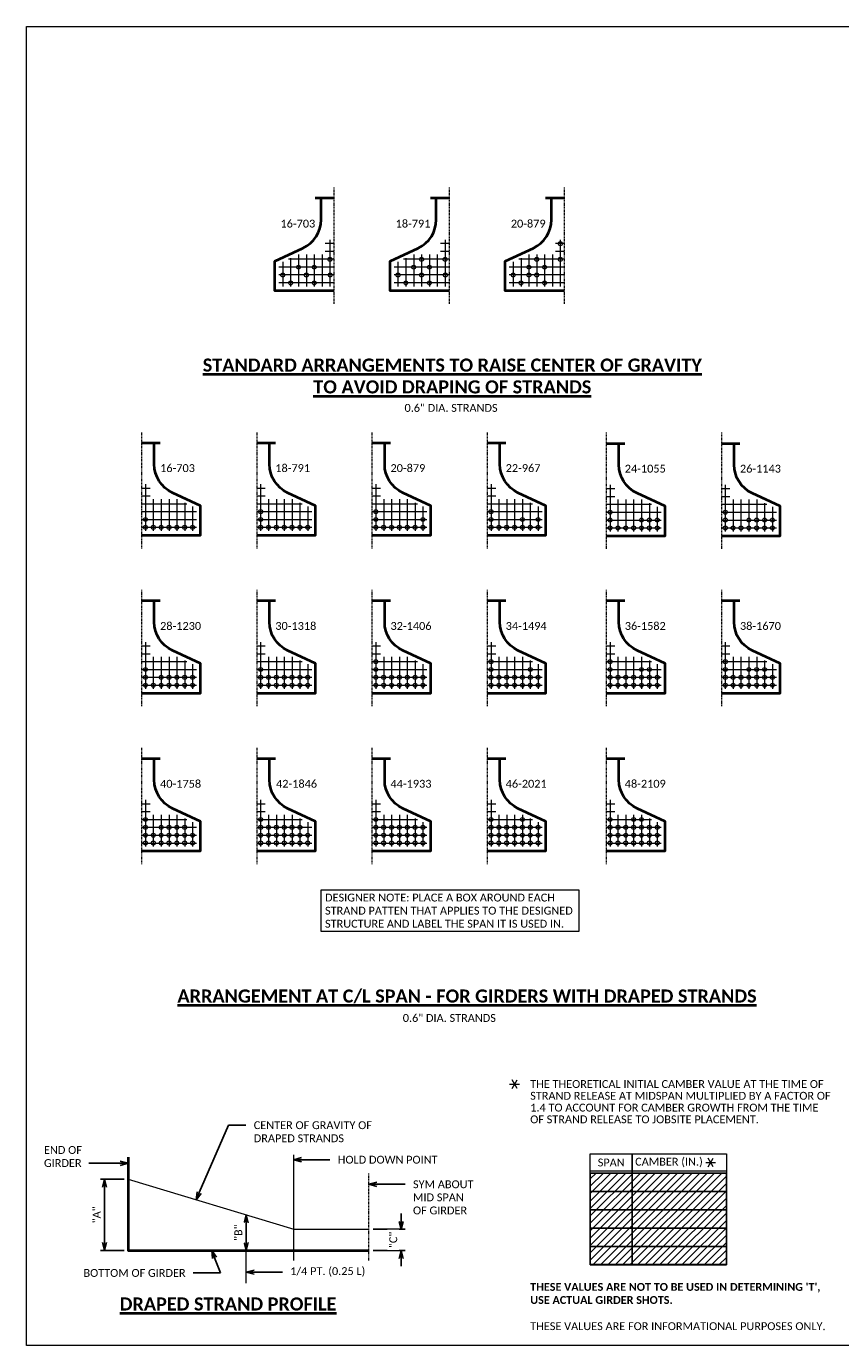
# Model space of a CAD drawing. Extents: x 23 to 1533, y 6 to 258.
# Tile 13 of 15: x 684 to 840, y 6 to 258. Entities that reach past the tile are written whole.
import ezdxf
from ezdxf import colors
from ezdxf.entities.mleader import LeaderData, LeaderLine
from ezdxf.enums import TextEntityAlignment as Align
from ezdxf.math import Vec2, Vec3

# ---------------------------------------------------------------- set-up
doc = ezdxf.new("R2010")
doc.units = 0
doc.header["$MEASUREMENT"] = 0
doc.linetypes.add('Wisdot4', pattern=[0.28125, 0.125, -0.0625, 0.03125, -0.0625])
for name, color, linetype, lineweight in [('B_ANNO', 7, 'Continuous', 18), ('B_ANNO_DIM', 7, 'Continuous', 18), ('B_ANNO_SYMB', 7, 'Continuous', 18), ('B_ANNO_TEXT', 7, 'Continuous', 18), ('B_ANNO_TEXT_TITLE', 7, 'Continuous', 40), ('B_CNTR_GIRD', 2, 'Wisdot4', 18), ('B_CONC_GIRD', 50, 'Continuous', 40), ('B_DETAIL', 7, 'Continuous', 18), ('B_STEEL', 92, 'Continuous', 18)]:
    doc.layers.add(name, color=color, linetype=linetype, lineweight=lineweight)
doc.layers.add('B_ANNO_DESIGN_NOTES', color=1, linetype='Continuous', lineweight=18, true_color=0xff0000)
doc.layers.add('B_ANNO_NOPLOT', color=47, linetype='Continuous', lineweight=18, plot=False)
doc.styles.add('Annotative', font='calibri.ttf', dxfattribs={"height": 0.0625})
doc.styles.get("Standard").update_dxf_attribs({"font": 'calibri.ttf'})
doc.styles.add('Title', font='calibrib.ttf', dxfattribs={"height": 0.125})
doc.dimstyles.new('Annotative', dxfattribs={"dimscale": 0, "dimtxt": 0.0625, "dimasz": 0.0625, "dimexe": 0.03125, "dimexo": 0.03125, "dimgap": 0.03125, "dimtad": 1, "dimdec": 3, "dimzin": 3, "dimdsep": 46, "dimlunit": 4, "dimtxsty": 'Standard', "dimblk": 'OPEN30', "dimcen": 0.03125, "dimaunit": 1, "dimadec": 0, "dimazin": 3, "dimtfac": 0.75, "dimtdec": 3, "dimtofl": 0, "dimtmove": 0, "dimatfit": 3, "dimldrblk": 'OPEN30', "dimfxl": 1, "dimtfill": 1, "dimfrac": 1, "dimtolj": 1, "dimtzin": 0, "dimarcsym": 0})

# ---------------------------------------------------------------- blocks, each defined once
blk = doc.blocks.new('*T43')
at = {"layer": 'B_ANNO', "color": 0, "linetype": 'ByBlock', "lineweight": -2, "transparency": 16777216}
for p, q in [((0, 0), (26, 0)), ((0, 0), (0, -17.5)), ((8, 0), (8, -17.5)), ((26, 0), (26, -17.5)), ((0, -3.5), (26, -3.5)), ((0, -7), (26, -7)), ((0, -10.5), (26, -10.5)), ((0, -14), (26, -14)), ((0, -17.5), (26, -17.5))]:
    blk.add_line(p, q, dxfattribs=at)
blk = doc.blocks.new('_Open30')
at = {"color": 0, "linetype": 'ByBlock', "lineweight": -2}
for p, q in [((-1, 0.27), (0, 0)), ((0, 0), (-1, -0.27)), ((0, 0), (-1, 0))]:
    blk.add_line(p, q, dxfattribs=at)
blk = doc.blocks.new('*D47')
at = {"layer": 'B_ANNO_DIM', "color": 0, "lineweight": -2, "transparency": 16777216}
for p, q in [((18.67, 31.79), (14.17, 31.79)), ((14.92, 19.67), (14.92, 30.29)), ((18.67, 18.17), (14.17, 18.17))]:
    blk.add_line(p, q, dxfattribs=at)
at = {"layer": 'Defpoints', "color": 0, "transparency": 16777216}
for p in [(14.92, 31.79), (19.42, 31.79), (19.42, 18.17)]:
    blk.add_point(p, dxfattribs=at)
at = {"layer": 'B_ANNO_DIM', "color": 0, "lineweight": -2, "transparency": 16777216, "xscale": 1.5, "yscale": 1.5, "zscale": 1.5}
for p, rotation in [((14.92, 31.79), 90), ((14.92, 18.17), 270)]:
    blk.add_blockref('_Open30', p, dxfattribs=dict(at, rotation=rotation))
at = {"layer": 'B_ANNO_DIM', "color": 0, "transparency": 16777216, "insert": (13.41, 24.98), "char_height": 1.5, "attachment_point": 5, "rotation": 90, "bg_fill": 3, "box_fill_scale": 1.25, "bg_fill_color": 256, "bg_fill_true_color": 13158600, "bg_fill_transparency": 0}
blk.add_mtext('\\A1;"A"', dxfattribs=at)
blk = doc.blocks.new('*D48')
at = {"layer": 'B_ANNO_DIM', "color": 0, "lineweight": -2, "transparency": 16777216}
for p, q in [((71.59, 23.72), (71.59, 25.22)), ((66.21, 22.22), (72.34, 22.22)), ((66.21, 18.17), (72.34, 18.17)), ((71.59, 16.67), (71.59, 15.17))]:
    blk.add_line(p, q, dxfattribs=at)
at = {"layer": 'Defpoints', "color": 0, "transparency": 16777216}
for p in [(65.46, 22.22), (65.46, 18.17)]:
    blk.add_point(p, dxfattribs=at)
at = {"layer": 'B_ANNO_DIM', "color": 0, "lineweight": -2, "transparency": 16777216, "xscale": 1.5, "yscale": 1.5, "zscale": 1.5}
for p, rotation in [((71.59, 22.22), 270), ((71.59, 18.17), 90)]:
    blk.add_blockref('_Open30', p, dxfattribs=dict(at, rotation=rotation))
at = {"layer": 'B_ANNO_DIM', "color": 0, "transparency": 16777216, "insert": (70.07, 20.2), "char_height": 1.5, "attachment_point": 5, "rotation": 90, "bg_fill": 3, "box_fill_scale": 1.25, "bg_fill_color": 256, "bg_fill_true_color": 13158600, "bg_fill_transparency": 0}
blk.add_mtext('\\A1;"C"', dxfattribs=at)
at = {"layer": 'Defpoints', "color": 0, "transparency": 16777216}
blk.add_point((71.59, 22.22), dxfattribs=at)
blk = doc.blocks.new('*D49')
at = {"layer": 'B_ANNO_DIM', "color": 0, "lineweight": -2, "transparency": 16777216}
blk.add_line((41.98, 19.67), (41.98, 23.47), dxfattribs=at)
at = {"layer": 'Defpoints', "color": 0, "transparency": 16777216}
for p in [(41.98, 24.97), (41.98, 24.97), (41.98, 18.17)]:
    blk.add_point(p, dxfattribs=at)
at = {"layer": 'B_ANNO_DIM', "color": 0, "lineweight": -2, "transparency": 16777216, "xscale": 1.5, "yscale": 1.5, "zscale": 1.5}
for p, rotation in [((41.98, 24.97), 90), ((41.98, 18.17), 270)]:
    blk.add_blockref('_Open30', p, dxfattribs=dict(at, rotation=rotation))
at = {"layer": 'B_ANNO_DIM', "color": 0, "transparency": 16777216, "insert": (40.48, 21.57), "char_height": 1.5, "attachment_point": 5, "rotation": 90, "bg_fill": 3, "box_fill_scale": 1.25, "bg_fill_color": 256, "bg_fill_true_color": 13158600, "bg_fill_transparency": 0}
blk.add_mtext('\\A1;"B"', dxfattribs=at)
blk = doc.blocks.new('SYMBOLS')
at = {"layer": 'B_ANNO_SYMB', "color": 0, "lineweight": -2}
for p, q in [((-1.73, -0.79), (-1.26, 0.02)), ((-1.26, -0.79), (-1.73, 0.02)), ((-1.97, -0.38), (-1.03, -0.38))]:
    blk.add_line(p, q, dxfattribs=at)
blk = doc.blocks.new('STRAND ARANGEMENT DETAIL')
at = {"layer": 'B_CNTR_GIRD'}
blk.add_line((0, 22.29), (0, 0), dxfattribs=at)
at = {"layer": 'B_CONC_GIRD'}
blk.add_line((0, 20.23), (-3.56, 20.23), dxfattribs=at)
blk.add_lwpolyline([(0, 2.58), (-11.25, 2.58), (-11.25, 8.2), (-5.9, 10.7, 0.290745), (-2.44, 16.14), (-2.44, 20.23)], format="xyb", dxfattribs=at)
at = {"layer": 'B_DETAIL'}
for p, q in [((0, 11.58), (-1.64, 11.58)), ((-0.75, 12.32), (-0.75, 3.41)), ((-9.75, 8.07), (-9.75, 3.41)), ((0, 8.58), (-8.68, 8.58)), ((-8.25, 8.78), (-8.25, 3.41)), ((-6.75, 9.48), (-6.75, 3.41)), ((-5.25, 9.48), (-5.25, 3.41)), ((-3.75, 9.48), (-3.75, 3.41)), ((-2.25, 9.48), (-2.25, 3.41)), ((0, 10.08), (-1.64, 10.08)), ((0, 7.08), (-10.5, 7.08)), ((0, 5.58), (-10.5, 5.58)), ((0, 4.08), (-10.5, 4.08))]:
    blk.add_line(p, q, dxfattribs=at)
blk = doc.blocks.new('INS_G72W_BASE2')
at = {"layer": 'B_ANNO_DESIGN_NOTES'}
h = blk.add_hatch(dxfattribs=at)
h.set_pattern_fill('ANSI31', color=256, scale=8)
h.set_pattern_definition([(45, (120.6927, 24.2145), (-0.707107, 0.707107), [])])
h.paths.add_polyline_path([(133.6927, 32.9645), (133.6927, 15.4645), (107.6927, 15.4645), (107.6927, 32.9645)])
blk.add_line((115.6927, 32.9645), (115.6927, 36.6269))
at = {"layer": 'B_ANNO'}
blk.add_line((133.6927, 33.3152), (107.6927, 33.3152), dxfattribs=at)
at = {"layer": 'B_ANNO', "color": 8, "lineweight": 0}
blk.add_line((107.6927, 32.9645), (107.6927, 32.9645), dxfattribs=at)
at = {"layer": 'B_ANNO'}
blk.add_lwpolyline([(107.6927, 32.9645), (107.6927, 36.6269), (133.6927, 36.6269), (133.6927, 32.9645)], dxfattribs=at)
blk.add_lwpolyline([(133.6927, 32.9645), (133.6927, 15.4645), (107.6927, 15.4645), (107.6927, 32.9645)], close=True, dxfattribs=at)
at = {"layer": 'B_ANNO_DIM'}
for p, q in [((38.6, 42.0956, 0.8422), (41.0776, 42.0956, 0.8422)), ((51.0697, 16.236, 0.8422), (51.0697, 36.4704, 0.8422)), ((41.9835, 11.9463, 0.8422), (41.9835, 18.4565, 0.8422))]:
    blk.add_line(p, q, dxfattribs=at)
at = {"layer": 'B_CNTR_GIRD'}
blk.add_line((65.4285, 16.236, 0.8422), (65.4285, 32.9087, 0.8422), dxfattribs=at)
at = {"layer": 'B_STEEL'}
for centre in [(101.9743, 210.5044, 0.8422), (57.9743, 207.505, 0.8422), (75.4741, 207.505, 0.8422), (79.9741, 207.505, 0.8422), (97.4743, 207.5044, 0.8422), (101.9743, 207.5044, 0.8422), (48.9743, 204.505, 0.8422), (51.9743, 206.005, 0.8422), (53.4743, 204.505, 0.8422), (54.9743, 206.005, 0.8422), (58.0181, 204.5046, 0.8422), (70.9741, 204.505, 0.8422), (73.9741, 206.005, 0.8422), (75.4741, 204.505, 0.8422), (76.9741, 206.005, 0.8422), (80.0177, 204.5046, 0.8422), (92.9743, 204.5044, 0.8422), (95.9743, 206.0044, 0.8422), (95.9743, 204.5046, 0.8422), (97.4743, 204.5044, 0.8422), (98.9742, 206.0046, 0.8422), (50.4758, 203.005, 0.8422), (54.9758, 203.005, 0.8422), (72.4756, 203.005, 0.8422), (76.9756, 203.005, 0.8422), (94.4758, 203.0044, 0.8422), (98.9758, 203.0044, 0.8422), (44.7408, 159.3039, 0.8422), (66.7407, 159.3045, 0.8422), (88.7408, 159.3035), (111.4841, 159.1989, 0.8422), (133.4845, 159.1989, 0.8422), (22.7409, 157.8039, 0.8422), (22.7409, 156.3039, 0.8422), (24.2394, 156.3039, 0.8422), (25.7409, 156.3039, 0.8422), (27.2409, 156.3039, 0.8422), (28.7409, 156.3039, 0.8422), (30.2394, 156.3039, 0.8422), (31.7409, 156.3039, 0.8422), (44.7408, 157.8039, 0.8422), (44.7408, 156.3039, 0.8422), (46.2393, 156.3039, 0.8422), (47.7408, 156.3039, 0.8422), (49.2408, 156.3039, 0.8422), (50.7408, 156.3039, 0.8422), (52.2393, 156.3039, 0.8422), (53.7408, 156.3039, 0.8422), (66.7407, 157.8045, 0.8422), (66.7407, 156.3045, 0.8422), (68.2392, 156.3045, 0.8422), (69.7407, 156.3045, 0.8422), (71.2407, 156.3045, 0.8422), (72.7407, 156.3045, 0.8422), (74.2392, 156.3045, 0.8422), (75.7407, 157.8045, 0.8422), (75.7407, 156.3045, 0.8422), (88.7408, 157.8035), (88.7408, 156.3035), (90.2393, 156.3035), (91.7408, 156.3035), (93.2408, 156.3035), (94.7408, 157.8035), (94.7408, 156.3035), (96.2393, 156.3035), (97.7408, 157.8035), (97.7408, 156.3035), (111.4841, 157.6989, 0.8422), (111.4841, 156.1989, 0.8422), (112.9826, 156.1989, 0.8422), (114.4841, 156.1989, 0.8422), (115.9841, 156.1989, 0.8422), (117.4841, 157.6989, 0.8422), (117.4841, 156.1989, 0.8422), (118.9826, 156.1989, 0.8422), (118.9841, 157.6989, 0.8422), (120.484, 157.6989, 0.8422), (120.484, 156.1989, 0.8422), (133.4845, 157.6989, 0.8422), (133.4845, 156.1989, 0.8422), (134.983, 156.1989, 0.8422), (136.4845, 156.1989, 0.8422), (137.9845, 157.6989, 0.8422), (137.9845, 156.1989, 0.8422), (139.4845, 157.6989, 0.8422), (139.4845, 156.1989, 0.8422), (140.983, 156.1989, 0.8422), (140.9845, 157.6989, 0.8422), (142.4844, 157.6989, 0.8422), (142.4844, 156.1989, 0.8422), (22.7407, 129.1522, 0.8422), (44.7409, 129.1522, 0.8422), (66.7408, 130.6512, 0.8422), (66.7408, 129.1512, 0.8422), (88.7409, 130.6517, 0.8422), (88.7409, 129.1517, 0.8422), (96.2413, 129.1517, 0.8422), (111.4842, 130.6517, 0.8422), (111.4842, 129.1517, 0.8422), (117.4842, 129.1517, 0.8422), (118.9844, 129.1517, 0.8422), (133.4843, 130.6517, 0.8422), (133.4843, 129.1517, 0.8422), (137.984, 129.1517, 0.8422), (139.4843, 129.1517, 0.8422), (140.9842, 129.1517, 0.8422), (22.7407, 127.6522, 0.8422), (22.7407, 126.1522, 0.8422), (24.2392, 126.1522, 0.8422), (25.7407, 127.6522, 0.8422), (25.7407, 126.1522, 0.8422), (27.2407, 127.6522, 0.8422), (27.2407, 126.1522, 0.8422), (28.7407, 127.6522, 0.8422), (28.7407, 126.1522, 0.8422), (30.2392, 126.1522, 0.8422), (30.2407, 127.6522, 0.8422), (31.7407, 127.6522, 0.8422), (31.7407, 126.1522, 0.8422), (44.7409, 127.6522, 0.8422), (44.7409, 126.1522, 0.8422), (46.2394, 126.1522, 0.8422), (46.2409, 127.6522, 0.8422), (47.7409, 127.6522, 0.8422), (47.7409, 126.1522, 0.8422), (49.2409, 127.6522, 0.8422), (49.2409, 126.1522, 0.8422), (50.7409, 127.6522, 0.8422), (50.7409, 126.1522, 0.8422), (52.2394, 126.1522, 0.8422), (52.2409, 127.6522, 0.8422), (53.7409, 127.6522, 0.8422), (53.7409, 126.1522, 0.8422), (66.7408, 127.6512, 0.8422), (66.7408, 126.1512, 0.8422), (68.2393, 126.1512, 0.8422), (68.2408, 127.6512, 0.8422), (69.7408, 127.6512, 0.8422), (69.7408, 126.1512, 0.8422), (71.2408, 127.6512, 0.8422), (71.2408, 126.1512, 0.8422), (72.7408, 127.6512, 0.8422), (72.7408, 126.1512, 0.8422), (74.2393, 126.1512, 0.8422), (74.2408, 127.6512, 0.8422), (75.7408, 127.6512, 0.8422), (75.7408, 126.1512, 0.8422), (88.7409, 127.6517, 0.8422), (88.7409, 126.1517, 0.8422), (90.2394, 126.1517, 0.8422), (90.2409, 127.6517, 0.8422), (91.7409, 127.6517, 0.8422), (91.7409, 126.1517, 0.8422), (93.2409, 127.6517, 0.8422), (93.2409, 126.1517, 0.8422), (94.7409, 127.6517, 0.8422), (94.7409, 126.1517, 0.8422), (96.2394, 126.1517, 0.8422), (96.2409, 127.6517, 0.8422), (97.7409, 127.6517, 0.8422), (97.7409, 126.1517, 0.8422), (111.4842, 127.6517, 0.8422), (111.4842, 126.1517, 0.8422), (112.9827, 126.1517, 0.8422), (112.9842, 127.6517, 0.8422), (114.4842, 127.6517, 0.8422), (114.4842, 126.1517, 0.8422), (115.9842, 127.6517, 0.8422), (115.9842, 126.1517, 0.8422), (117.4842, 127.6517, 0.8422), (117.4842, 126.1517, 0.8422), (118.9826, 126.1517, 0.8422), (118.9841, 127.6517, 0.8422), (120.4841, 127.6517, 0.8422), (120.4841, 126.1517, 0.8422), (133.4843, 127.6517, 0.8422), (133.4843, 126.1517, 0.8422), (134.9828, 126.1517, 0.8422), (134.9843, 127.6517, 0.8422), (136.4843, 127.6517, 0.8422), (136.4843, 126.1517, 0.8422), (137.9843, 127.6517, 0.8422), (137.9843, 126.1517, 0.8422), (139.4843, 127.6517, 0.8422), (139.4843, 126.1517, 0.8422), (140.9827, 126.1517, 0.8422), (140.9842, 127.6517, 0.8422), (142.4842, 127.6517, 0.8422), (142.4842, 126.1517, 0.8422), (22.7409, 100.4995, 0.8422), (44.7409, 100.4995, 4.2112), (66.7409, 100.499, 5.0535), (88.7409, 100.499, 5.0535), (94.7402, 100.499, 5.0535), (111.4844, 100.499, 5.0535), (115.9839, 100.499, 5.0535), (117.4837, 100.499, 5.0535), (22.7409, 98.9995, 0.8422), (25.7409, 98.9995, 0.8422), (27.2409, 98.9995, 0.8422), (28.7409, 98.9995, 0.8422), (30.2409, 98.9995, 0.8422), (44.7409, 98.9995, 4.2112), (46.2411, 98.9996, 4.2112), (47.7409, 98.9995, 4.2112), (49.2409, 98.9995, 4.2112), (50.7409, 98.9995, 4.2112), (52.2409, 98.9995, 4.2112), (66.7409, 98.9992, 5.0535), (68.2407, 98.9992, 5.0535), (69.7405, 98.9992, 5.0535), (71.2404, 98.9992, 5.0535), (72.7402, 98.9992, 5.0535), (74.24, 98.9992, 5.0535), (75.7399, 98.9992, 5.0535), (88.7409, 98.9992, 5.0535), (90.2407, 98.9992, 5.0535), (91.7405, 98.9992, 5.0535), (93.2404, 98.9992, 5.0535), (94.7402, 98.9992, 5.0535), (96.2401, 98.9992, 5.0535), (97.7399, 98.9992, 5.0535), (111.4844, 98.9992, 5.0535), (112.9842, 98.9992, 5.0535), (114.484, 98.9992, 5.0535), (115.9839, 98.9992, 5.0535), (117.4837, 98.9992, 5.0535), (118.9836, 98.9992, 5.0535), (120.4834, 98.9992, 5.0535), (22.7409, 97.4995, 0.8422), (22.7409, 95.9995, 0.8422), (24.2394, 95.9995, 0.8422), (24.2409, 97.4995, 0.8422), (25.7409, 97.4995, 0.8422), (25.7409, 95.9995, 0.8422), (27.2409, 97.4995, 0.8422), (27.2409, 95.9995, 0.8422), (28.7409, 97.4995, 0.8422), (28.7409, 95.9995, 0.8422), (30.2394, 95.9995, 0.8422), (30.2409, 97.4995, 0.8422), (31.7409, 97.4995, 0.8422), (31.7409, 95.9995, 0.8422), (44.7409, 97.4995, 4.2112), (44.7409, 95.9995, 4.2112), (46.2394, 95.9995, 4.2112), (46.2409, 97.4995, 4.2112), (47.7409, 97.4995, 4.2112), (47.7409, 95.9995, 4.2112), (49.2409, 97.4995, 4.2112), (49.2409, 95.9995, 4.2112), (50.7409, 97.4995, 4.2112), (50.7409, 95.9995, 4.2112), (52.2394, 95.9995, 4.2112), (52.2409, 97.4995, 4.2112), (53.7409, 97.4995, 4.2112), (53.7409, 95.9995, 4.2112), (66.7409, 97.4993, 5.0535), (66.7409, 95.9995, 5.0535), (68.2392, 95.9995, 5.0535), (68.2407, 97.4993, 5.0535), (69.7405, 97.4993, 5.0535), (69.7405, 95.9995, 5.0535), (71.2404, 97.4993, 5.0535), (71.2404, 95.9995, 5.0535), (72.7402, 97.4993, 5.0535), (72.7402, 95.9995, 5.0535), (74.2385, 95.9995, 5.0535), (74.24, 97.4993, 5.0535), (75.7399, 97.4993, 5.0535), (75.7399, 95.9995, 5.0535), (88.7409, 97.4993, 5.0535), (88.7409, 95.9995, 5.0535), (90.2392, 95.9995, 5.0535), (90.2407, 97.4993, 5.0535), (91.7405, 97.4993, 5.0535), (91.7405, 95.9995, 5.0535), (93.2404, 97.4993, 5.0535), (93.2404, 95.9995, 5.0535), (94.7402, 97.4993, 5.0535), (94.7402, 95.9995, 5.0535), (96.2386, 95.9995, 5.0535), (96.2401, 97.4993, 5.0535), (97.7399, 97.4993, 5.0535), (97.7399, 95.9995, 5.0535), (111.4844, 97.4993, 5.0535), (111.4844, 95.9995, 5.0535), (112.9827, 95.9995, 5.0535), (112.9842, 97.4993, 5.0535), (114.484, 97.4993, 5.0535), (114.484, 95.9995, 5.0535), (115.9839, 97.4993, 5.0535), (115.9839, 95.9995, 5.0535), (117.4837, 97.4993, 5.0535), (117.4837, 95.9995, 5.0535), (118.9821, 95.9995, 5.0535), (118.9836, 97.4993, 5.0535), (120.4834, 97.4993, 5.0535), (120.4834, 95.9995, 5.0535)]:
    blk.add_circle(centre, 0.375, dxfattribs=at)
at = {"layer": 'B_ANNO_SYMB', "xscale": 2, "yscale": 2, "zscale": 2}
for p in [(96.2271, 50.7211), (133.6927, 35.7395)]:
    blk.add_blockref('SYMBOLS', p, dxfattribs=at)
at = {"layer": 'B_CONC_GIRD'}
for p in [(58.7242, 198.9296, 0.8422), (80.7242, 198.9296, 0.8422), (102.7242, 198.9296, 0.8422)]:
    blk.add_blockref('STRAND ARANGEMENT DETAIL', p, dxfattribs=at)
at = {"layer": 'B_CONC_GIRD', "xscale": -1}
for p in [(21.9909, 152.2289, 0.8422), (43.9909, 152.2289, 0.8422), (65.9909, 152.2289, 0.8422), (87.9909, 152.2289, 0.8422), (110.7344, 152.1233, 0.8422), (132.7344, 152.1233, 0.8422), (21.9909, 122.0767, 0.8422), (43.9909, 122.0767, 0.8422), (65.9909, 122.0767, 0.8422), (87.9909, 122.0767, 0.8422), (110.7344, 122.0767, 0.8422), (132.7344, 122.0767, 0.8422), (21.9909, 91.9245, 0.8422), (43.9909, 91.9245, 4.2112), (65.9909, 91.9245, 5.0535), (87.9909, 91.9245, 5.0535), (110.7344, 91.9244, 5.0535)]:
    blk.add_blockref('STRAND ARANGEMENT DETAIL', p, dxfattribs=at)
at = {"layer": 'B_ANNO_DESIGN_NOTES', "insert": (57.0396, 86.3373, 5.0535), "char_height": 1.5, "width": 47.751133, "attachment_point": 1, "style": 'Annotative', "bg_fill": 16, "box_fill_scale": 1.5, "bg_fill_color": 256, "bg_fill_transparency": 0}
blk.add_mtext('DESIGNER NOTE: PLACE A BOX AROUND EACH STRAND PATTEN THAT APPLIES TO THE DESIGNED STRUCTURE AND LABEL THE SPAN IT IS USED IN.', dxfattribs=at)
at = {"layer": 'B_ANNO_TEXT', "style": 'Annotative'}
for s, insert, char_height, width, attachment_point in [('16-703', (55.169, 215.0722, 0.8422), 1.5, 6.745486, 3), ('18-791', (77.169, 215.0722, 0.8422), 1.5, 6.745486, 3), ('20-879', (99.169, 215.0722, 0.8422), 1.5, 6.745486, 3), ('16-703', (25.5461, 168.3715, 0.8422), 1.5, 6.745486, 1), ('18-791', (47.5461, 168.3715, 0.8422), 1.5, 6.745486, 1), ('20-879', (69.5461, 168.3715, 0.8422), 1.5, 6.745486, 1), ('22-967', (91.5461, 168.3715), 1.5, 6.745486, 1), ('24-1055', (114.2896, 168.2659, 0.8422), 1.5, 7.949167, 1), ('26-1143', (136.2896, 168.2659, 0.8422), 1.5, 7.949167, 1), ('28-1230', (25.5461, 138.2193, 0.8422), 1.5, 7.949167, 1), ('30-1318', (47.5461, 138.2193, 0.8422), 1.5, 7.949167, 1), ('32-1406', (69.5461, 138.2193, 0.8422), 1.5, 7.949167, 1), ('34-1494', (91.5461, 138.2193, 0.8422), 1.5, 7.949167, 1), ('36-1582', (114.2896, 138.2193, 0.8422), 1.5, 7.949167, 1), ('38-1670', (136.2896, 138.2197, 0.8422), 1.5, 7.949167, 1), ('40-1758', (25.5461, 108.0671, 0.8422), 1.5, 7.949167, 1), ('42-1846', (47.6912, 108.0725, 4.2112), 1.5, 7.949163, 1), ('44-1933', (69.5461, 108.0725, 5.0535), 1.5, 7.949167, 1), ('46-2021', (91.5461, 108.0725, 5.0535), 1.5, 7.949167, 1), ('48-2109', (114.2896, 108.0725, 5.0535), 1.5, 7.949167, 1), ('SPAN', (111.6927, 34.9711), 1.50002, 8, 5), ('CAMBER (IN.)', (122.7274, 34.9711), 1.500022, 14.069363, 5), ("{\\fCalibri|b1|i0|c0|p34;THESE VALUES ARE NOT TO BE USED IN DETERMINING 'T', USE ACTUAL GIRDER SHOTS.\\P}\\PTHESE VALUES ARE FOR INFORMATIONAL PURPOSES ONLY.", (96.2271, 11.9645), 1.500001, 57.484483, 1)]:
    blk.add_mtext(s, dxfattribs=dict(at, insert=insert, char_height=char_height, width=width, attachment_point=attachment_point))
at = {"layer": 'B_ANNO_TEXT', "attachment_point": 1, "line_spacing_factor": 0.8, "style": 'Annotative'}
for insert, char_height in [((72.218, 179.8728, 0.8422), 1.500001), ((71.89, 63.3396, 0.8422), 1.5)]:
    blk.add_mtext('0.6" DIA. STRANDS', dxfattribs=dict(at, insert=insert, char_height=char_height))
at = {"layer": 'B_ANNO_TEXT', "insert": (96.2271, 50.7211), "char_height": 1.5000008, "width": 57.484483, "attachment_point": 1, "line_spacing_factor": 0.9, "style": 'Annotative'}
blk.add_mtext('THE THEORETICAL INITIAL CAMBER VALUE AT THE TIME OF STRAND RELEASE AT MIDSPAN MULTIPLIED BY A FACTOR OF 1.4 TO ACCOUNT FOR CAMBER GROWTH FROM THE TIME OF STRAND RELEASE TO JOBSITE PLACEMENT.', dxfattribs=at)
at = {"layer": 'B_ANNO_TEXT', "style": 'Annotative'}
blk.add_attdef('HAU', text='', height=1.5, dxfattribs=at).set_placement((312.9622, 153.7281, 0.8422), align=Align.MIDDLE_CENTER)
at = {"layer": 'B_ANNO_TEXT_TITLE', "insert": (81.3488, 188.5533, 0.8422), "char_height": 2.4996, "attachment_point": 2, "style": 'Title'}
blk.add_mtext('{\\LSTANDARD ARRANGEMENTS TO RAISE CENTER OF GRAVITY\\PTO AVOID DRAPING OF STRANDS}', dxfattribs=at)
at = {"layer": 'B_ANNO_TEXT_TITLE', "line_spacing_factor": 0.8, "style": 'Title'}
for s, insert, char_height, attachment_point in [('{\\LARRANGEMENT AT C/L SPAN - FOR GIRDERS WITH DRAPED STRANDS}', (84.1594, 68.0298, 0.8422), 2.4996, 2), ('{\\LDRAPED STRAND PROFILE}', (17.8345, 9.2035, 0.8422), 2.499987, 1)]:
    blk.add_mtext(s, dxfattribs=dict(at, insert=insert, char_height=char_height, attachment_point=attachment_point))
at = {"layer": 'B_ANNO_DIM'}
dim = blk.add_linear_dim(base=(14.9171, 31.7875, 0.8422), p1=(19.419, 18.171, 0.8422), p2=(19.419, 31.7875, 0.8422), angle=270, text='"A"', dimstyle='Annotative', dxfattribs=at)
dim.commit()
dim.dimension.update_dxf_attribs({"geometry": '*D47', "text_midpoint": (13.4136, 24.9792, 0.8422)})
ml = blk.add_multileader_mtext('Standard', dxfattribs=at)
ml.set_content('CENTER OF GRAVITY OF\\PDRAPED STRANDS', color=256)
ml.set_leader_properties()
ml.set_arrow_properties(name='OPEN30')
ml.build(insert=Vec2(0, 0))
ml.multileader.update_dxf_attribs({"dogleg_length": 0.125, "arrow_head_size": 1.5, "scale": 24})
ctx = ml.context
ctx.base_point, ctx.scale, ctx.char_height, ctx.arrow_head_size, ctx.landing_gap_size, ctx.plane_origin = Vec3(41.924, 42.0956, 0.8422), 24, 1.5, 1.5, 1.5, Vec3(32.4185, 27.858, 0.8422)
notes = []
notes.append((ctx, [(0, (1, 1, 0), (41.0776, 42.0956, 0.8422), (1, 0), 0.8464, [(0, [(32.4185, 27.858, 0.8422), (38.6, 42.0956, 0.8422)], 0, [])])]))
ctx.mtext.insert, ctx.mtext.flow_direction = Vec3(43.424, 42.8566, 0.8422), 5
ml = blk.add_multileader_mtext('Standard', dxfattribs=at)
ml.set_content('HOLD DOWN POINT', color=256)
ml.set_leader_properties()
ml.set_arrow_properties(name='OPEN30')
ml.build(insert=Vec2(0, 0))
ml.multileader.update_dxf_attribs({"dogleg_length": 0.125, "arrow_head_size": 1.5, "scale": 24})
ctx = ml.context
ctx.base_point, ctx.scale, ctx.char_height, ctx.arrow_head_size, ctx.landing_gap_size, ctx.plane_origin = Vec3(57.979, 35.5006, 0.8422), 24, 1.5, 1.5, 1.5, Vec3(51.0697, 35.5006, 0.8422)
notes.append((ctx, [(0, (1, 1, 0), (54.979, 35.5006, 0.8422), (1, 0), 3, [(0, [(51.0697, 35.5006, 0.8422)], 0, [])])]))
ctx.mtext.insert, ctx.mtext.flow_direction = Vec3(59.479, 36.2616, 0.8422), 5
for ctx, leaders in notes:
    for number, flags, end, landing, length, lines in leaders:
        leader = LeaderData()
        leader.index, (leader.has_last_leader_line, leader.has_dogleg_vector, leader.attachment_direction) = number, flags
        leader.last_leader_point, leader.dogleg_vector, leader.dogleg_length = Vec3(end), Vec3(landing), length
        for number, points, colour, breaks in lines:
            line = LeaderLine()
            line.index, line.vertices, line.color, line.breaks = number, Vec3.list(points), colors.encode_raw_color(colour), breaks
            leader.lines.append(line)
        ctx.leaders.append(leader)
for base, p1, p2, text, picture, middle in [((71.5857, 22.2201, 0.8422), (65.4592, 18.171, 0.8422), (65.4592, 22.2201, 0.8422), '"C"', '*D48', (70.0707, 20.1955, 0.8422)), ((41.9835, 24.9667, 0.8422), (41.9835, 18.171, 0.8422), (41.9835, 24.9667, 0.8422), '"B"', '*D49', (40.4835, 21.5688, 0.8422))]:
    dim = blk.add_linear_dim(base=base, p1=p1, p2=p2, angle=270, text=text, dimstyle='Annotative', dxfattribs=at)
    dim.commit()
    dim.dimension.update_dxf_attribs({"geometry": picture, "text_midpoint": middle})
ml = blk.add_multileader_mtext('Standard', dxfattribs=at)
ml.set_content('END OF\\PGIRDER', color=256)
ml.set_leader_properties()
ml.set_arrow_properties(name='OPEN30')
ml.build(insert=Vec2(0, 0))
ml.multileader.update_dxf_attribs({"text_right_attachment_type": 3, "dogleg_length": 0.125, "arrow_head_size": 1.5, "scale": 24})
ctx = ml.context
ctx.base_point, ctx.scale, ctx.char_height, ctx.arrow_head_size, ctx.landing_gap_size, ctx.plane_origin = Vec3(1.8632, 37.3642, 0.8422), 24, 1.5, 1.5, 1.5, Vec3(19.419, 34.8353, 0.8422)
ctx.right_attachment = 3
notes = []
notes.append((ctx, [(0, (1, 1, 0), (14.9293, 34.8353, 0.8422), (-1, 0), 3, [(0, [(19.419, 34.8353, 0.8422)], 0, [])])]))
ctx.mtext.insert, ctx.mtext.flow_direction = Vec3(3.3632, 38.1246, 0.8422), 5
ml = blk.add_multileader_mtext('Standard', dxfattribs=at)
ml.set_content('BOTTOM OF GIRDER', color=256)
ml.set_leader_properties()
ml.set_arrow_properties(name='OPEN30')
ml.build(insert=Vec2(0, 0))
ml.multileader.update_dxf_attribs({"dogleg_length": 0.125, "arrow_head_size": 1.5, "scale": 24})
ctx = ml.context
ctx.base_point, ctx.scale, ctx.char_height, ctx.arrow_head_size, ctx.landing_gap_size, ctx.plane_origin = Vec3(9.4038, 13.8725, 0.8422), 24, 1.5, 1.5, 1.5, Vec3(35.4232, 18.171, 0.8422)
notes.append((ctx, [(0, (1, 1, 0), (34.8334, 13.8725, 0.8422), (-1, 0), 3, [(0, [(35.4232, 18.171, 0.8422), (37.05, 13.8725, 0.8422)], 0, [])])]))
ctx.mtext.insert, ctx.mtext.flow_direction = Vec3(10.9038, 14.6335, 0.8422), 5
for ctx, leaders in notes:
    for number, flags, end, landing, length, lines in leaders:
        leader = LeaderData()
        leader.index, (leader.has_last_leader_line, leader.has_dogleg_vector, leader.attachment_direction) = number, flags
        leader.last_leader_point, leader.dogleg_vector, leader.dogleg_length = Vec3(end), Vec3(landing), length
        for number, points, colour, breaks in lines:
            line = LeaderLine()
            line.index, line.vertices, line.color, line.breaks = number, Vec3.list(points), colors.encode_raw_color(colour), breaks
            leader.lines.append(line)
        ctx.leaders.append(leader)
at = {"layer": 'B_ANNO_NOPLOT', "flags": 128}
blk.add_lwpolyline([(0, 252), (323.9277, 252), (323.9277, 238.8552), (378, 238.8552), (378, 40.4996), (316.5708, 40.4996), (316.5708, 0), (0, 0), (0, 252)], dxfattribs=at)
at = {"layer": 'B_CONC_GIRD', "elevation": 0.8422}
blk.add_lwpolyline([(19.419, 36.0198), (19.419, 18.171), (65.4592, 18.171)], dxfattribs=at)
at = {"layer": 'B_STEEL', "elevation": 0.8422}
blk.add_lwpolyline([(19.419, 31.7875), (51.0697, 22.2201), (65.4592, 22.2201)], dxfattribs=at)
at = {"layer": 'B_ANNO_DIM'}
ml = blk.add_multileader_mtext('Standard', dxfattribs=at)
ml.set_content('SYM ABOUT\\PMID SPAN\\POF GIRDER', color=256)
ml.set_leader_properties()
ml.set_arrow_properties(name='OPEN30')
ml.build(insert=Vec2(0, 0))
ml.multileader.update_dxf_attribs({"dogleg_length": 0.125, "arrow_head_size": 1.5, "scale": 24})
ctx = ml.context
ctx.base_point, ctx.scale, ctx.char_height, ctx.arrow_head_size, ctx.landing_gap_size, ctx.plane_origin = Vec3(72.3378, 30.8088, 0.8422), 24, 1.5, 1.5, 1.5, Vec3(65.4285, 30.8088, 0.8422)
notes = []
notes.append((ctx, [(0, (1, 1, 0), (69.3378, 30.8088, 0.8422), (1, 0), 3, [(0, [(65.4285, 30.8088, 0.8422)], 0, [])])]))
ctx.mtext.insert, ctx.mtext.flow_direction = Vec3(73.8378, 31.5698, 0.8422), 5
ml = blk.add_multileader_mtext('Standard', dxfattribs=at)
ml.set_content('1/4 PT. (0.25 L)', color=256)
ml.set_leader_properties()
ml.set_arrow_properties(name='OPEN30')
ml.build(insert=Vec2(0, 0))
ml.multileader.update_dxf_attribs({"dogleg_length": 0.125, "arrow_head_size": 1.5, "scale": 24})
ctx = ml.context
ctx.base_point, ctx.scale, ctx.char_height, ctx.arrow_head_size, ctx.landing_gap_size, ctx.plane_origin = Vec3(48.8928, 14.0257, 0.8422), 24, 1.5, 1.5, 1.5, Vec3(41.9835, 14.0257, 0.8422)
notes.append((ctx, [(0, (1, 1, 0), (45.8928, 14.0257, 0.8422), (1, 0), 3, [(0, [(41.9835, 14.0257, 0.8422)], 0, [])])]))
ctx.mtext.insert, ctx.mtext.flow_direction = Vec3(50.3928, 14.9748, 0.8422), 5
for ctx, leaders in notes:
    for number, flags, end, landing, length, lines in leaders:
        leader = LeaderData()
        leader.index, (leader.has_last_leader_line, leader.has_dogleg_vector, leader.attachment_direction) = number, flags
        leader.last_leader_point, leader.dogleg_vector, leader.dogleg_length = Vec3(end), Vec3(landing), length
        for number, points, colour, breaks in lines:
            line = LeaderLine()
            line.index, line.vertices, line.color, line.breaks = number, Vec3.list(points), colors.encode_raw_color(colour), breaks
            leader.lines.append(line)
        ctx.leaders.append(leader)

msp = doc.modelspace()

# ---------------------------------------------------------------- block references
msp.add_blockref('*T43', (791.95, 38.96))

# ---------------------------------------------------------------- next in the draw order: block references
msp.add_blockref('INS_G72W_BASE2', (684.25, 6))

doc.saveas('drawing.dxf')
